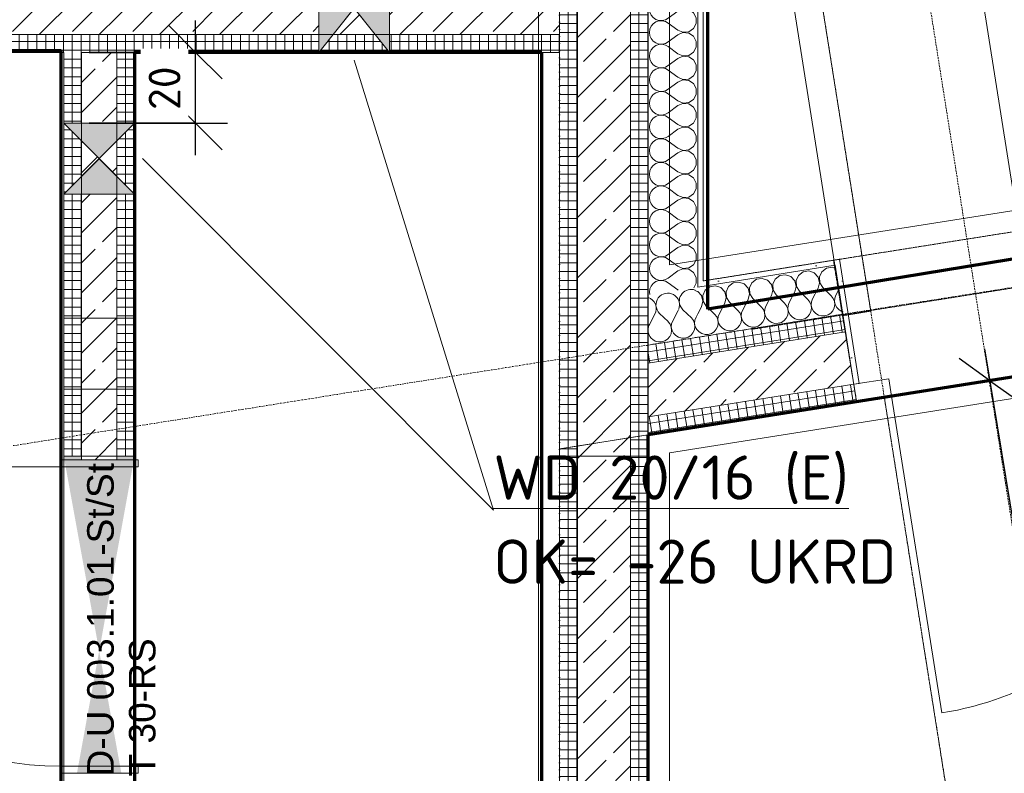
# Model space of a CAD drawing. Header units: millimetres. Extents: x 1523 to 73204, y -91281 to 10268.
# Tile 72 of 120: x 46901 to 49681, y -57291 to -55164. Entities that reach past the tile are written whole.
import ezdxf

# ---------------------------------------------------------------- set-up
doc = ezdxf.new("R2010")
doc.units = ezdxf.units.MM
for name, pattern in [('CAx_nichtHalbton', [20001.0584, 10000, -0.5292, 10000, -0.5292]), ('IMPORT-STRICHPUNKT _7_', [20, 10, -5, 0, -5]), ('IMPORT-VERDECKT _8_', [7.5, 5, -2.5]), ('Verdeckt 2x', [3.572, 2.3813, -1.1907])]:
    doc.linetypes.add(name, pattern=pattern)
for name, color, linetype, lineweight, true_color in [('30 A--Träger _ Dachkonstruktion', 7, 'IMPORT-VERDECKT _8_', 13, 0x656565), ('50 A--Möblierung', 7, 'Continuous', 13, 0x656565), ('90 A--Achsraster _1_50_', 7, 'IMPORT-STRICHPUNKT _7_', 13, 0x656565), ('AD', 1, 'Continuous', 13, 0xff0000), ('Neubau_10 A--Wand innen _tragend_', 7, 'Continuous', 13, 0x656565), ('Neubau_10 VSI--Wärmeschutz _veritkal_', 7, 'Continuous', 13, 0x656565), ('Neubau_20 A--Gründungsbelag', 7, 'Continuous', 13, 0x656565), ('Neubau_30 A--Träger _ Dachkonstruktion', 7, 'IMPORT-VERDECKT _8_', 13, 0x656565), ('Sockelbeschichtung Sprühnebel', 7, 'Continuous', 13, 0x656565), ('Xref_706_5_--_ÜP_-1_000_16_Übersichtsplan UG_IFC 2025_01_13_dwg', 7, 'Continuous', 13, 0x767676), ('XX', 7, 'Continuous', 18, 0x804040)]:
    doc.layers.add(name, color=color, linetype=linetype, lineweight=lineweight, true_color=true_color)
for name, color, linetype, lineweight in [('AD_Detail', 7, 'Continuous', 13), ('Ax-50_BM-Bem', 7, 'Continuous', 9), ('Ax_BM-Bem', 7, 'Continuous', 9), ('GB_HLS-OBJ', 7, 'Continuous', 18), ('M-EQPM-___-IDEN', 7, 'Continuous', 9)]:
    doc.layers.add(name, color=color, linetype=linetype, lineweight=lineweight)
doc.styles.add('Arial', font='arial.ttf', dxfattribs={"height": 75})
doc.styles.add('ISOCPEUR', font='isocpeur.ttf', dxfattribs={"height": 125})
doc.styles.add('ISOCPEUR_3', font='isocpeur.ttf', dxfattribs={"height": 90})
doc.dimstyles.new('KI_1_8_mm_Isocpeur__cm_m__Aufrundung_auf_5_mm_ELT_Gesamtbemaßung', dxfattribs={"dimscale": 304.8, "dimtxt": 89.638306, "dimasz": 0.492126, "dimexe": 0.295276, "dimexo": 0.0625, "dimgap": 0.049213, "dimtad": 1, "dimdec": 1, "dimlfac": 0.1, "dimrnd": 0.5, "dimdsep": 46, "dimtxsty": 'ISOCPEUR_3', "dimblk1": 'OBLIQUE', "dimblk2": 'OBLIQUE', "dimsah": 1, "dimcen": 0.09, "dimdle": 0.295276, "dimadec": 0, "dimazin": 0, "dimtfac": 1, "dimtdec": 4, "dimtix": 1, "dimtmove": 0, "dimatfit": 3, "dimfxl": 0.984252, "dimfxlon": 1, "dimtvp": 1, "dimtfill": 1, "dimtolj": 1, "dimtzin": 0, "dimlwd": 25, "dimlwe": 25, "dimarcsym": 2})
doc.dimstyles.new('KI_1_8_mm_Isocpeur__cm_m__Aufrundung_auf_5_mm_ELT_Gesamtbemaßung_1', dxfattribs={"dimscale": 304.8, "dimtxt": 89.638306, "dimasz": 0.492126, "dimexe": 0.295276, "dimexo": 0.0625, "dimgap": 0.049213, "dimtad": 1, "dimlfac": 0.001, "dimrnd": 0.005, "dimzin": 0, "dimdsep": 46, "dimtxsty": 'ISOCPEUR_3', "dimblk1": 'OBLIQUE', "dimblk2": 'OBLIQUE', "dimsah": 1, "dimcen": 0.09, "dimdle": 0.295276, "dimadec": 0, "dimazin": 0, "dimtfac": 1, "dimtdec": 4, "dimtix": 1, "dimtmove": 0, "dimatfit": 3, "dimfxl": 0.984252, "dimfxlon": 1, "dimtvp": 1, "dimtfill": 1, "dimtolj": 1, "dimtzin": 0, "dimlwd": 25, "dimlwe": 25, "dimarcsym": 2})
pattern_1 = [(86.336, (0, 0), (-86.42598, 5.53439), [0, -50]), (86.336, (-41.615, 27.72), (-86.42598, 5.53439), [0, -50])]
pattern_2 = [(176.336, (0, 0), (1.597632, 24.948899), []), (266.336, (0, 0), (-24.948899, 1.597632), [])]
pattern_3 = [(131.336, (0, 0), (90.10192, 79.25683), []), (131.336, (-45.05, -39.63), (90.10192, 79.25683), [90, -30])]
pattern_4 = [(275.336, (0, 0), (24.8916616, 2.324905), []), (5.336, (0, 0), (-2.324905, 24.8916616), [])]
pattern_5 = [(356.336, (0, 0), (1.597632, 24.948899), []), (86.336, (0, 0), (-24.948899, 1.597632), [])]

# ---------------------------------------------------------------- blocks, each defined once
blk = doc.blocks.new('SuD_WD_RB Allgemein - SuD_WD_RB Allgemein-38426149-SuD_-1UG gesamt Plot  - Blatt 7')
at = {"layer": 'AD', "lineweight": 18}
blk.add_hatch(color=256, dxfattribs=at).paths.add_polyline_path([(-250, -100), (0, -100), (-125, 0)])
at = {"layer": 'AD_Detail', "lineweight": 18, "true_color": 0xff0000}
blk.add_hatch(color=1, dxfattribs=at).paths.add_polyline_path([(-250, 100), (-125, 0), (0, 100), (-31.9, 100)])
at = {"layer": 'AD', "color": 7}
for p, q in [((-250, -100), (0, 100)), ((-250, 100), (0, -100)), ((-250, -100), (-250, 100)), ((-250, 100), (0, 100)), ((0, 100), (0, -100)), ((0, -100), (-250, -100))]:
    blk.add_line(p, q, dxfattribs=at)
at = {"layer": 'AD_Detail'}
for p, q in [((0, 100), (-250, 100)), ((-250, 100), (-125, 0)), ((-125, 0), (0, 100)), ((-125, 0), (-250, -100)), ((0, -100), (-125, 0)), ((-250, -100), (0, -100))]:
    blk.add_line(p, q, dxfattribs=at)
blk = doc.blocks.new('SuD_WD_RB Allgemein - SuD_WD_RB Allgemein-38426152-SuD_-1UG gesamt Plot  - Blatt 7')
at = {"layer": 'AD', "lineweight": 18}
blk.add_hatch(color=256, dxfattribs=at).paths.add_polyline_path([(-100, 0), (-200, -100), (0, -100)])
at = {"layer": 'AD_Detail', "lineweight": 18, "true_color": 0xff0000}
blk.add_hatch(color=1, dxfattribs=at).paths.add_polyline_path([(0, 100), (-200, 100), (-100, 0)])
at = {"layer": 'AD', "color": 7}
for p, q in [((-200, -100), (0, 100)), ((-200, 100), (0, -100)), ((-200, -100), (-200, 100)), ((-200, 100), (0, 100)), ((0, 100), (0, -100)), ((0, -100), (-200, -100))]:
    blk.add_line(p, q, dxfattribs=at)
at = {"layer": 'AD_Detail'}
for p, q in [((0, 100), (-200, 100)), ((-200, 100), (-100, 0)), ((-100, 0), (0, 100)), ((-100, 0), (-200, -100)), ((0, -100), (-100, 0)), ((-200, -100), (0, -100))]:
    blk.add_line(p, q, dxfattribs=at)
blk = doc.blocks.new('Xref_706_5_--_ÜP_-1_000_11_Übersichtsplan UG_IFC 2024_09_30_dwg__X72-41959638-SuD_-1UG gesamt Plot  - Blatt 7')
at = {"layer": 'Neubau_10 A--Wand innen _tragend_', "color": 9, "true_color": 0xcbcbcb}
for p, q in [((47057.2, -83626.8), (47083, -83605.5)), ((47057.9, -83640.1), (47085.4, -83658.8))]:
    blk.add_line(p, q, dxfattribs=at)
for centre, start, end in [((47032.9, -83534.5), 153.7883, 292.548), ((47036, -83601.1), 61.9545, 309.538), ((47104.2, -83631.2), 128.8461, 129.538), ((47039.1, -83667.6), 55.7982, 155.2971), ((47104.2, -83631.2), 235.7982, 253.8617), ((47104.2, -83631.2), 273.4746, 317.4902), ((47107.3, -83697.8), 75.5537, 91.7826)]:
    blk.add_arc(centre, 33.3, start, end, dxfattribs=at)
blk = doc.blocks.new('Xref_706_5_--_ÜP_-1_000_11_Übersichtsplan UG_IFC 2024_09_30_dwg__X73-41959639-SuD_-1UG gesamt Plot  - Blatt 7')
at = {"layer": 'Neubau_10 A--Wand innen _tragend_', "color": 9, "true_color": 0xcbcbcb, "flags": 128}
for points in [[(47046, -83116.2), (47060.6, -83126.1), (47068.9, -83130.1), (47077.9, -83131.8), (47087.1, -83130.9), (47095.6, -83127.6), (47103, -83122), (47108.5, -83114.7), (47109, -83113.2)], [(46986.1, -83118.9), (46981.6, -83128.3), (46982.4, -83144.5), (46990.7, -83158.4), (47004.6, -83166.8), (47020.9, -83167.6), (47035.5, -83160.6), (47061.2, -83139.4), (47069.1, -83134.6), (47077.9, -83132.1), (47087.1, -83132.1), (47095.9, -83134.6), (47103.8, -83139.5), (47110, -83146.3), (47114.1, -83154.5), (47115.7, -83163.5), (47114.9, -83172.7), (47111.6, -83181.3), (47106.1, -83188.6), (47098.7, -83194.2), (47090.2, -83197.5), (47081, -83198.4), (47072, -83196.7), (47063.7, -83192.7), (47036.1, -83173.9), (47020.9, -83168.3), (47004.8, -83170.6), (46991.7, -83180.2), (46984.7, -83194.9), (46985.5, -83211.1), (46993.8, -83225), (47007.7, -83233.4), (47024, -83234.2), (47038.6, -83227.2), (47064.3, -83206)], [(47064.3, -83206), (47072.2, -83201.2), (47081, -83198.7), (47090.2, -83198.7), (47099.1, -83201.2), (47106.9, -83206.1), (47113.1, -83212.9), (47117.2, -83221.1), (47118.8, -83230.1), (47118, -83239.3), (47114.7, -83247.9), (47109.2, -83255.2), (47101.8, -83260.8), (47093.3, -83264.1), (47084.1, -83265), (47075.1, -83263.3), (47066.8, -83259.3), (47039.2, -83240.5), (47024, -83234.9), (47007.9, -83237.2), (46994.8, -83246.8), (46987.8, -83261.5), (46988.6, -83277.7), (46996.9, -83291.6), (47010.8, -83300), (47027.1, -83300.8), (47041.7, -83293.8), (47067.4, -83272.6)], [(47067.4, -83272.6), (47075.3, -83267.8), (47084.1, -83265.3), (47093.3, -83265.3), (47102.2, -83267.8), (47110, -83272.7), (47116.2, -83279.5), (47120.3, -83287.7), (47122, -83296.7), (47121.1, -83305.9), (47117.8, -83314.5), (47112.3, -83321.8), (47104.9, -83327.4), (47096.4, -83330.7), (47087.2, -83331.6), (47078.2, -83329.9), (47069.9, -83325.8), (47042.3, -83307.1), (47027.1, -83301.5), (47011, -83303.8), (46997.9, -83313.4), (46990.9, -83328.1), (46991.7, -83344.3), (47000, -83358.2), (47013.9, -83366.6), (47030.2, -83367.4), (47044.8, -83360.4), (47070.5, -83339.2)], [(47070.5, -83339.2), (47078.4, -83334.3), (47087.2, -83331.8), (47096.4, -83331.9), (47105.3, -83334.4), (47113.1, -83339.2), (47119.3, -83346), (47123.4, -83354.3), (47125.1, -83363.3), (47124.2, -83372.5), (47120.9, -83381.1), (47115.4, -83388.4), (47108, -83394), (47099.5, -83397.3), (47090.3, -83398.2), (47081.3, -83396.5), (47073, -83392.4), (47045.5, -83373.7), (47030.2, -83368.1), (47014.1, -83370.4), (47001, -83380), (46994, -83394.7), (46994.8, -83410.9), (47003.1, -83424.8), (47017.1, -83433.2), (47033.3, -83434), (47047.9, -83427), (47073.6, -83405.8)], [(47073.6, -83405.8), (47081.5, -83400.9), (47090.3, -83398.4), (47099.5, -83398.5), (47108.4, -83401), (47116.2, -83405.8), (47122.4, -83412.6), (47126.5, -83420.9), (47128.2, -83429.9), (47127.3, -83439.1), (47124, -83447.7), (47118.5, -83455), (47111.1, -83460.6), (47102.6, -83463.9), (47093.4, -83464.8), (47084.4, -83463.1), (47076.1, -83459), (47048.6, -83440.3), (47033.3, -83434.7), (47017.2, -83437), (47004.1, -83446.6), (46997.1, -83461.3), (46997.9, -83477.5), (47006.2, -83491.4), (47020.2, -83499.8), (47036.4, -83500.5), (47051, -83493.6), (47076.7, -83472.4)], [(47117.2, -83524.9), (47121.6, -83521.6), (47127.1, -83514.2), (47130.4, -83505.7), (47131.3, -83496.5), (47129.6, -83487.5), (47125.5, -83479.2), (47119.3, -83472.4), (47111.5, -83467.6), (47102.6, -83465.1), (47093.4, -83465), (47084.6, -83467.5), (47076.7, -83472.4)], [(47007.9, -83512.8), (47020.3, -83503.6), (47036.4, -83501.3), (47051.7, -83506.9), (47070.5, -83519.7)]]:
    blk.add_lwpolyline(points, dxfattribs=at)
blk = doc.blocks.new('Xref_706_5_--_ÜP_-1_000_11_Übersichtsplan UG_IFC 2024_09_30_dwg__X75-41959641-SuD_-1UG gesamt Plot  - Blatt 7')
at = {"layer": 'Neubau_10 A--Wand innen _tragend_', "color": 9, "true_color": 0xcbcbcb, "flags": 128}
for points in [[(47007.9, -83512.8), (47007.2, -83513.2), (47003.8, -83520.5)], [(47052.7, -83572.7), (47054.8, -83573.5), (47082.3, -83592.2), (47090.6, -83596.3), (47099.6, -83598), (47108.8, -83597.1), (47117.3, -83593.7), (47124.7, -83588.2), (47130.2, -83580.8), (47133.5, -83572.3), (47134.4, -83563.1), (47132.7, -83554.1), (47128.6, -83545.8), (47122.4, -83539), (47114.6, -83534.2), (47105.7, -83531.6), (47096.5, -83531.6), (47087.7, -83534.1), (47079.8, -83538.9), (47054.1, -83560.2), (47045, -83564.5)], [(47070.5, -83519.7), (47079.2, -83525.6), (47087.5, -83529.7), (47096.5, -83531.4), (47105.7, -83530.5), (47114.2, -83527.1), (47117.2, -83524.9)], [(47128.6, -83653.7), (47133.3, -83647.4), (47136.6, -83638.9), (47137.5, -83629.7), (47135.8, -83620.7), (47131.7, -83612.4), (47125.5, -83605.6), (47117.7, -83600.8), (47108.8, -83598.2), (47099.6, -83598.2), (47090.8, -83600.7), (47083.3, -83605.3)]]:
    blk.add_lwpolyline(points, dxfattribs=at)
blk = doc.blocks.new('Xref_706_5_--_ÜP_-1_000_11_Übersichtsplan UG_IFC 2024_09_30_dwg_Tür Ol 2-Fl 27_3-41959642-SuD_-1UG gesamt Plot  - Blatt 7')
at = {"layer": 'Neubau_10 A--Wand innen _tragend_', "color": 9, "true_color": 0xcbcbcb}
for p, q in [((-905, 0), (-905, 905)), ((905, 0), (905, 905))]:
    blk.add_line(p, q, dxfattribs=at)
at = {"layer": 'Neubau_10 A--Wand innen _tragend_', "color": 9, "true_color": 0xcbcbcb, "flags": 128}
for points in [[(-1005, -50), (-905, -50), (-905, 0), (-1005, 0), (-1005, -50), (-1005, 0)], [(1005, -50), (905, -50), (905, 0), (1005, 0), (1005, -50), (1005, 0)]]:
    blk.add_lwpolyline(points, close=True, dxfattribs=at)
for points in [[(-1005, -405), (-990, -405), (-990, -50)], [(1005, -405), (990, -405), (990, -50)]]:
    blk.add_lwpolyline(points, dxfattribs=at)
at = {"layer": 'Neubau_10 A--Wand innen _tragend_', "color": 9, "true_color": 0xcbcbcb}
for centre, start, end in [((-905, 0), 360, 90), ((905, 0), 90, 180)]:
    blk.add_arc(centre, 905, start, end, dxfattribs=at)
blk = doc.blocks.new('Xref_706_5_--_ÜP_-1_000_11_Übersichtsplan UG_IFC 2024_09_30_dwg__X302-41959872-SuD_-1UG gesamt Plot  - Blatt 7')
at = {"layer": 'Neubau_10 A--Wand innen _tragend_', "color": 9, "true_color": 0xcbcbcb, "flags": 128}
for points in [[(46086.2, -83429.6), (46091.6, -83423.2), (46106.7, -83417.1), (46122.8, -83418.9), (46136.2, -83428.1), (46143.6, -83442.5), (46143.4, -83458.8), (46135.5, -83473), (46112.6, -83497.3), (46107.3, -83504.8), (46104.3, -83513.4), (46103.7, -83522.6), (46105.7, -83531.6), (46110, -83539.7), (46116.4, -83546.3), (46124.3, -83550.9), (46133.3, -83553.2), (46142.5, -83553), (46151.2, -83550.2), (46158.9, -83545.1), (46164.9, -83538.2), (46168.8, -83529.8), (46170.3, -83520.8), (46169.2, -83511.6), (46165.6, -83503.1), (46148.7, -83474.4), (46144.1, -83458.9), (46147.4, -83443), (46157.8, -83430.5), (46172.9, -83424.5), (46189.1, -83426.3), (46202.4, -83435.5), (46209.9, -83449.9), (46209.6, -83466.1), (46201.7, -83480.3), (46178.9, -83504.6), (46173.6, -83512.1), (46170.5, -83520.8), (46170, -83530), (46171.9, -83539), (46176.3, -83547.1), (46182.7, -83553.7), (46190.6, -83558.3), (46199.5, -83560.6), (46208.7, -83560.3), (46217.5, -83557.5), (46225.2, -83552.5), (46231.2, -83545.5), (46235.1, -83537.2), (46236.5, -83528.1), (46235.4, -83519), (46231.9, -83510.5), (46215, -83481.8), (46210.4, -83466.2), (46213.7, -83450.3), (46224.1, -83437.9), (46239.2, -83431.8), (46255.3, -83433.6), (46268.7, -83442.8), (46276.1, -83457.2), (46275.9, -83473.5), (46268, -83487.7), (46245.2, -83512), (46239.8, -83519.5), (46236.8, -83528.1), (46236.2, -83537.3), (46238.2, -83546.3), (46242.5, -83554.4), (46248.9, -83561), (46256.9, -83565.6), (46265.8, -83567.9), (46275, -83567.7), (46283.7, -83564.9), (46291.4, -83559.8), (46297.4, -83552.9), (46301.3, -83544.5), (46302.8, -83535.5), (46301.7, -83526.3), (46298.2, -83517.8), (46281.2, -83489.1), (46276.6, -83473.6), (46279.9, -83457.7), (46290.4, -83445.2), (46305.4, -83439.2), (46321.6, -83441), (46335, -83450.2), (46342.4, -83464.6), (46342.1, -83480.8), (46334.2, -83495), (46311.4, -83519.3), (46306.1, -83526.8), (46303, -83535.5), (46302.5, -83544.7), (46304.4, -83553.7), (46308.8, -83561.8), (46315.2, -83568.4), (46323.1, -83573), (46332, -83575.3), (46341.2, -83575), (46350, -83572.2), (46357.7, -83567.2), (46363.7, -83560.2), (46367.6, -83551.9), (46369, -83542.8), (46368, -83533.7), (46364.4, -83525.2), (46347.5, -83496.5), (46342.9, -83480.9), (46346.2, -83465), (46356.6, -83452.6), (46371.7, -83446.5), (46387.8, -83448.3), (46401.2, -83457.5), (46408.7, -83471.9), (46408.4, -83488.2), (46400.5, -83502.4), (46377.7, -83526.7), (46372.4, -83534.2), (46369.3, -83542.9), (46368.7, -83552), (46370.7, -83561), (46375, -83569.1), (46381.4, -83575.7), (46389.4, -83580.4), (46398.3, -83582.6), (46407.5, -83582.4), (46416.3, -83579.6), (46424, -83574.6), (46430, -83567.6), (46433.8, -83559.3), (46435.3, -83550.2), (46434.2, -83541), (46430.7, -83532.6), (46413.7, -83503.8), (46409.2, -83488.3), (46412.5, -83472.4), (46422.9, -83459.9), (46438, -83453.9), (46454.1, -83455.7), (46467.5, -83464.9), (46474.9, -83479.3), (46474.7, -83495.5), (46466.8, -83509.7), (46443.9, -83534), (46438.6, -83541.5), (46435.6, -83550.2), (46435, -83559.4), (46437, -83568.4), (46441.3, -83576.5), (46447.7, -83583.1), (46455.6, -83587.7), (46464.6, -83590), (46473.8, -83589.7), (46482.5, -83587), (46490.2, -83581.9), (46496.2, -83574.9), (46500.1, -83566.6), (46501.6, -83557.5), (46500.5, -83548.4), (46496.9, -83539.9)], [(46073.3, -83545.7), (46076.2, -83545.6), (46085, -83542.8), (46092.7, -83537.8), (46098.7, -83530.8), (46102.5, -83522.5), (46104, -83513.4), (46102.9, -83504.3), (46099.4, -83495.8), (46082.4, -83467.1), (46082.1, -83466)], [(46496.9, -83539.9), (46480, -83511.2), (46475.4, -83495.6), (46478.7, -83479.7), (46489.1, -83467.3), (46504.2, -83461.2), (46520.4, -83463), (46533.7, -83472.2), (46541.2, -83486.7), (46540.9, -83502.9), (46533, -83517.1), (46510.2, -83541.4), (46504.9, -83548.9), (46501.8, -83557.6), (46501.3, -83566.7), (46503.2, -83575.7), (46507.6, -83583.8), (46514, -83590.4), (46521.9, -83595.1), (46530.8, -83597.3), (46540, -83597.1), (46548.8, -83594.3), (46556.5, -83589.3), (46562.5, -83582.3), (46566.4, -83574), (46567.8, -83564.9), (46566.7, -83555.7), (46563.2, -83547.3), (46546.3, -83518.5), (46541.7, -83503), (46545, -83487.1), (46555.4, -83474.6), (46570.5, -83468.6), (46586.6, -83470.4), (46600, -83479.6), (46607.4, -83494), (46607.2, -83510.2), (46599.3, -83524.4), (46576.5, -83548.7), (46571.1, -83556.2), (46568.1, -83564.9), (46567.5, -83574.1), (46569.5, -83583.1), (46573.8, -83591.2), (46580.2, -83597.8), (46588.2, -83602.4), (46597.1, -83604.7), (46606.3, -83604.4), (46615, -83601.7), (46622.7, -83596.6), (46628.7, -83589.6), (46632.6, -83581.3), (46634.1, -83572.2), (46633, -83563.1), (46629.5, -83554.6), (46612.5, -83525.9), (46607.9, -83510.3), (46611.2, -83494.4), (46621.7, -83482), (46636.7, -83475.9), (46652.9, -83477.7), (46666.3, -83486.9), (46673.7, -83501.4), (46673.4, -83517.6), (46665.5, -83531.8), (46642.7, -83556.1), (46637.4, -83563.6), (46634.3, -83572.3), (46633.8, -83581.4), (46635.7, -83590.4), (46640.1, -83598.5), (46646.5, -83605.1), (46654.4, -83609.8), (46663.3, -83612), (46672.5, -83611.8), (46681.3, -83609), (46689, -83604), (46695, -83597), (46698.9, -83588.7), (46700.3, -83579.6), (46699.3, -83570.5), (46695.7, -83562)], [(46695.7, -83562), (46678.8, -83533.3), (46674.2, -83517.7), (46677.5, -83501.8), (46687.9, -83489.3), (46703, -83483.3), (46719.1, -83485.1), (46732.5, -83494.3), (46740, -83508.7), (46739.7, -83524.9), (46731.8, -83539.1), (46709, -83563.4), (46703.7, -83570.9), (46700.6, -83579.6), (46700, -83588.8), (46702, -83597.8), (46706.3, -83605.9), (46712.7, -83612.5), (46720.7, -83617.1), (46729.6, -83619.4), (46738.8, -83619.1), (46747.6, -83616.4), (46755.3, -83611.3), (46761.3, -83604.4), (46765.1, -83596), (46766.6, -83586.9), (46765.5, -83577.8), (46762, -83569.3), (46745, -83540.6), (46740.5, -83525), (46743.8, -83509.1), (46754.2, -83496.7), (46769.3, -83490.6), (46785.4, -83492.4), (46798.8, -83501.6), (46806.2, -83516.1), (46806, -83532.3), (46798.1, -83546.5), (46775.2, -83570.8), (46769.9, -83578.3), (46766.9, -83587), (46766.3, -83596.1), (46768.3, -83605.1), (46772.6, -83613.2), (46779, -83619.9), (46786.9, -83624.5), (46795.9, -83626.7), (46805.1, -83626.5), (46813.8, -83623.7), (46821.5, -83618.7), (46827.5, -83611.7), (46831.4, -83603.4), (46832.9, -83594.3), (46831.8, -83585.2), (46828.2, -83576.7)], [(46828.2, -83576.7), (46811.3, -83548), (46806.7, -83532.4), (46810, -83516.5), (46820.4, -83504), (46835.5, -83498), (46851.7, -83499.8), (46865, -83509), (46872.5, -83523.4), (46872.2, -83539.7), (46864.3, -83553.8), (46841.5, -83578.1), (46836.2, -83585.6), (46833.1, -83594.3), (46832.6, -83603.5), (46834.5, -83612.5), (46838.9, -83620.6), (46845.3, -83627.2), (46853.2, -83631.8), (46862.1, -83634.1), (46871.3, -83633.8), (46880.1, -83631.1), (46887.8, -83626), (46893.8, -83619.1), (46897.7, -83610.7), (46899.1, -83601.6), (46898, -83592.5), (46894.5, -83584), (46877.6, -83555.3), (46873, -83539.7), (46876.3, -83523.8), (46886.7, -83511.4), (46901.8, -83505.3), (46917.9, -83507.1), (46931.3, -83516.3), (46938.7, -83530.8), (46938.5, -83547), (46930.6, -83561.2), (46907.8, -83585.5), (46902.4, -83593), (46899.4, -83601.7), (46898.8, -83610.8), (46900.8, -83619.8), (46905.1, -83627.9), (46911.5, -83634.6), (46919.5, -83639.2), (46928.4, -83641.4), (46937.6, -83641.2), (46946.3, -83638.4), (46954, -83633.4), (46960, -83626.4), (46963.9, -83618.1), (46965.4, -83609), (46964.3, -83599.9), (46960.8, -83591.4)], [(46995.7, -83522.4), (46984.2, -83514.5), (46968, -83512.7), (46953, -83518.7), (46942.5, -83531.2), (46939.2, -83547.1), (46943.8, -83562.7), (46960.8, -83591.4)], [(46997.7, -83566.9), (46996.8, -83568.5), (46974, -83592.8), (46968.7, -83600.3), (46965.6, -83609), (46965.1, -83618.2), (46967, -83627.2), (46971.4, -83635.3), (46977.8, -83641.9), (46985.7, -83646.5), (46994.6, -83648.8), (47001.5, -83648.6)]]:
    blk.add_lwpolyline(points, dxfattribs=at)
blk = doc.blocks.new('Xref_706_5_--_ÜP_-1_000_11_Übersichtsplan UG_IFC 2024_09_30_dwg_Tür Ol 1-Fl 27_13-41959922-SuD_-1UG gesamt Plot  - Blatt 7')
at = {"layer": 'Neubau_10 A--Wand innen _tragend_', "color": 9, "true_color": 0xcbcbcb}
blk.add_line((422.5, 10), (422.5, 855), dxfattribs=at)
at = {"layer": 'Neubau_10 A--Wand innen _tragend_', "color": 9, "true_color": 0xcbcbcb, "flags": 128}
for points in [[(-442.5, -210), (-422.5, -210), (-422.5, 10), (-442.5, 10)], [(-442.5, -200), (-442.5, -150), (-442.5, -50), (-442.5, 0), (-442.5, -50), (-442.5, -150)], [(442.5, -210), (422.5, -210), (422.5, 10), (442.5, 10)], [(442.5, -200), (442.5, -150), (442.5, -50), (442.5, 0), (442.5, -50), (442.5, -150)]]:
    blk.add_lwpolyline(points, close=True, dxfattribs=at)
at = {"layer": 'Neubau_10 A--Wand innen _tragend_', "color": 9, "true_color": 0xcbcbcb}
blk.add_arc((422.5, 10), 845, 90, 180, dxfattribs=at)
blk = doc.blocks.new('Xref_706_5_--_ÜP_-1_000_11_Übersichtsplan UG_IFC 2024_09_30_dwg_Standard-Rastermarker_2-41960555-SuD_-1UG gesamt Plot  - Blatt 7')
at = {"layer": '90 A--Achsraster _1_50_', "color": 9, "true_color": 0xcbcbcb}
blk.add_line((0, 0), (40099.1, 0), dxfattribs=at)
blk = doc.blocks.new('Xref_706_5_--_ÜP_-1_000_11_Übersichtsplan UG_IFC 2024_09_30_dwg_Standard-Rastermarker_30-41960584-SuD_-1UG gesamt Plot  - Blatt 7')
at = {"layer": '90 A--Achsraster _1_50_', "color": 9, "true_color": 0xcbcbcb}
blk.add_line((0, 0), (53500.2, 0), dxfattribs=at)
blk = doc.blocks.new('Xref_706_5_--_ÜP_-1_000_16_Übersichtsplan UG_IFC 2025_01_13_dwg-35469238-SuD_-1UG gesamt Plot  - Blatt 7')
at = {"layer": 'Neubau_10 A--Wand innen _tragend_', "true_color": 0xcbcbcb}
h = blk.add_hatch(dxfattribs=at)
h.set_pattern_fill('FP_9', color=9, style=0, pattern_type=2)
h.set_pattern_definition(pattern_1)
h.paths.add_polyline_path([(51133.8, -80810.8), (51132.4, -80795.9), (50778.9, -80828.9), (50780.3, -80843.8), (51073.4, -80816.5)])
h = blk.add_hatch(dxfattribs=at)
h.set_pattern_fill('FP_15', color=9, style=0, pattern_type=2)
h.set_pattern_definition(pattern_4)
h.paths.add_polyline_path([(51239, -81399.5), (51183.5, -80806.2), (51133.8, -80810.8), (51188.4, -81396.3), (51196.3, -81396.8)])
h = blk.add_hatch(dxfattribs=at)
h.set_pattern_fill('FP_15', color=9, style=0, pattern_type=2)
h.set_pattern_definition(pattern_4)
h.paths.add_polyline_path([(51036.9, -81386.6), (50984.4, -80824.8), (50934.6, -80829.4), (50986.4, -81383.3)])
h = blk.add_hatch(dxfattribs=at)
h.set_pattern_fill('FP_4', color=9, style=0, pattern_type=2)
h.set_pattern_definition(pattern_3)
h.paths.add_polyline_path([(51188.4, -81396.3), (51133.8, -80810.8), (50984.4, -80824.8), (51036.9, -81386.6), (51096.7, -81390.4)])
h = blk.add_hatch(dxfattribs=at)
h.set_pattern_fill('FP_9', color=9, style=0, pattern_type=2)
h.set_pattern_definition(pattern_1)
h.paths.add_polyline_path([(50830.3, -81218), (50795.2, -80842.4), (50780.3, -80843.8), (50815.2, -81217), (50817.5, -81217.2)])
h = blk.add_hatch(dxfattribs=at)
h.set_pattern_fill('FP_10', color=9, style=0, pattern_type=2)
h.set_pattern_definition(pattern_2)
h.paths.add_polyline_path([(51041.6, -81437), (50986.4, -81383.3), (49912.2, -81314.5), (49909, -81364.4), (51033.7, -81436.5)])
h = blk.add_hatch(dxfattribs=at)
h.set_pattern_fill('FP_4', color=9, style=0, pattern_type=2)
h.set_pattern_definition(pattern_3)
h.paths.add_polyline_path([(51207.3, -81597.9), (51041.6, -81437), (49909, -81364.4), (49899.4, -81514.1), (51183.6, -81596.4)])
h = blk.add_hatch(dxfattribs=at)
h.set_pattern_fill('FP_10', color=9, style=0, pattern_type=2)
h.set_pattern_definition(pattern_2)
h.paths.add_polyline_path([(51041.6, -81437), (51036.9, -81386.6), (50986.4, -81383.3), (51034.1, -81429.7)])
h = blk.add_hatch(dxfattribs=at)
h.set_pattern_fill('FP_10', color=9, style=0, pattern_type=2)
h.set_pattern_definition(pattern_2)
h.paths.add_polyline_path([(51193.2, -81446.7), (51188.4, -81396.3), (51036.9, -81386.6), (51041.6, -81437), (51185.3, -81446.2)])
h = blk.add_hatch(dxfattribs=at)
h.set_pattern_fill('FP_10', color=9, style=0, pattern_type=2)
h.set_pattern_definition(pattern_2)
h.paths.add_polyline_path([(51243.7, -81449.9), (51239, -81399.5), (51188.4, -81396.3), (51193.2, -81446.7), (51235.8, -81449.4)])
h = blk.add_hatch(dxfattribs=at)
h.set_pattern_fill('FP_10', color=9, style=0, pattern_type=2)
h.set_pattern_definition(pattern_2)
h.paths.add_polyline_path([(59020.7, -81897.8), (58970.8, -81894.6), (58977.6, -81945.1), (59007.5, -81947)])
h.paths.add_polyline_path([(61358.8, -82047.5), (59020.7, -81897.8), (59017.5, -81947.7), (61355.6, -82097.4)])
h.paths.add_polyline_path([(58967.6, -81944.5), (58970.8, -81894.6), (51239, -81399.5), (51243.7, -81449.9), (58850.8, -81937)])
h = blk.add_hatch(dxfattribs=at)
h.set_pattern_fill('FP_4', color=9, style=0, pattern_type=2)
h.set_pattern_definition(pattern_3)
h.paths.add_polyline_path([(51207.3, -81597.9), (51193.2, -81446.7), (51041.6, -81437), (51184.9, -81576.1)])
h = blk.add_hatch(dxfattribs=at)
h.set_pattern_fill('FP_4', color=9, style=0, pattern_type=2)
h.set_pattern_definition(pattern_3)
h.paths.add_polyline_path([(51257.8, -81601.1), (51243.7, -81449.9), (51193.2, -81446.7), (51207.3, -81597.9), (51234.1, -81599.6)])
h = blk.add_hatch(dxfattribs=at)
h.set_pattern_fill('FP_4', color=9, style=0, pattern_type=2)
h.set_pattern_definition(pattern_3)
h.paths.add_polyline_path([(61355.6, -82097.4), (59017.5, -81947.7), (59007.9, -82097.4), (61346, -82247.1), (61347.4, -82225.5)])
h.paths.add_polyline_path([(58987.8, -82020.9), (59007.5, -81947), (58977.6, -81945.1)])
h.paths.add_polyline_path([(58997.9, -82096.7), (58987.8, -82020.9), (58968, -82094.8), (58983, -82095.8)])
h.paths.add_polyline_path([(58967.6, -81944.5), (51243.7, -81449.9), (51257.8, -81601.1), (58958, -82094.2)])
h = blk.add_hatch(dxfattribs=at)
h.set_pattern_fill('FP_10', color=9, style=0, pattern_type=2)
h.set_pattern_definition(pattern_2)
h.paths.add_polyline_path([(51262.5, -81651.5), (51207.3, -81597.9), (49899.4, -81514.1), (49896.2, -81564), (51254.6, -81651)])
h = blk.add_hatch(dxfattribs=at)
h.set_pattern_fill('FP_4', color=9, style=0, pattern_type=2)
h.set_pattern_definition(pattern_3)
h.paths.add_polyline_path([(49874.1, -85040.3), (50052.4, -82255.4), (49902.7, -82245.8), (49326.3, -91247.4), (49476, -91257), (49863.4, -85206.6)])
h.paths.add_polyline_path([(49983.9, -82150.8), (49912.9, -82086.2), (49905.2, -82205.9), (49952.9, -82172.6)])
h.paths.add_polyline_path([(50058.8, -82155.6), (50062.6, -82095.7), (49983.9, -82150.8), (50054.9, -82215.5)])
h.paths.add_polyline_path([(50065.2, -82055.8), (50095.8, -81576.8), (49946.1, -81567.2), (49915.5, -82046.2)])
h = blk.add_hatch(dxfattribs=at)
h.set_pattern_fill('FP_11', color=9, style=0, pattern_type=2)
h.set_pattern_definition([(266.336, (0, 0), (-24.948899, 1.597632), []), (356.336, (0, 0), (1.597632, 24.948899), [])])
h.paths.add_polyline_path([(50115.1, -82059), (50145.7, -81580), (50095.8, -81576.8), (50065.2, -82055.8), (50115.1, -82059)])
h.paths.add_polyline_path([(50102.3, -82258.6), (50115.1, -82059), (50062.6, -82095.7), (50054.9, -82215.5), (50102.3, -82258.6)])
h.paths.add_polyline_path([(49880.8, -85717.1), (50102.3, -82258.6), (50052.4, -82255.4), (49476, -91257), (49525.9, -91260.2), (49837.7, -86390.7)])
h = blk.add_hatch(dxfattribs=at)
h.set_pattern_fill('FP_10', color=9, style=0, pattern_type=2)
h.set_pattern_definition(pattern_2)
h.paths.add_polyline_path([(51262.5, -81651.5), (51257.8, -81601.1), (51207.3, -81597.9), (51255, -81644.3)])
h = blk.add_hatch(dxfattribs=at)
h.set_pattern_fill('FP_10', color=9, style=0, pattern_type=2)
h.set_pattern_definition(pattern_2)
h.paths.add_polyline_path([(59004.7, -82147.3), (58997.9, -82096.7), (58968, -82094.8), (58954.8, -82144.1), (58979.8, -82145.7)])
h.paths.add_polyline_path([(61346, -82247.1), (59007.9, -82097.4), (59004.7, -82147.3), (61342.8, -82297)])
h.paths.add_polyline_path([(58954.8, -82144.1), (58958, -82094.2), (51257.8, -81601.1), (51262.5, -81651.5), (58838, -82136.6)])
h = blk.add_hatch(dxfattribs=at)
h.set_pattern_fill('FP_7', color=9, style=0, pattern_type=2)
h.set_pattern_definition(pattern_5)
h.paths.add_polyline_path([(51216.7, -82851), (51206.6, -82850.4), (51216.6, -82852.9)])
h.paths.add_polyline_path([(50468.2, -82803.1), (50268.6, -82790.3), (50315.3, -82843.4), (50415.1, -82849.8)])
h.paths.add_polyline_path([(51203.4, -82900.3), (51206.6, -82850.4), (50468.2, -82803.1), (50465, -82853), (51174.7, -82898.5)])
h.paths.add_polyline_path([(50268.6, -82790.3), (50069, -82777.6), (50065.9, -82827.5), (50265.4, -82840.2)])
h = blk.add_hatch(dxfattribs=at)
h.set_pattern_fill('FP_4', color=9, style=0, pattern_type=2)
h.set_pattern_definition(pattern_3)
h.paths.add_polyline_path([(51213.5, -82900.9), (50465, -82853), (50458.7, -82952.8), (51207.1, -83000.7)])
h.paths.add_polyline_path([(50362, -82896.5), (50309, -82943.2), (50408.7, -82949.6), (50362, -82896.5)])
h.paths.add_polyline_path([(50415.1, -82849.8), (50315.3, -82843.4), (50362.1, -82896.5)])
h.paths.add_polyline_path([(50265.4, -82840.2), (50065.9, -82827.5), (50059.5, -82927.2), (50259.1, -82940)])
at = {"layer": 'Neubau_10 A--Wand innen _tragend_', "true_color": 0xededed}
for points in [[(51749.1, -82985.3), (51206.6, -82850.4), (51203.4, -82900.3), (51213.5, -82900.9), (51207.1, -83000.7), (51197, -83000.1), (51193.8, -83050), (51471.5, -83017.7)], [(52096.7, -82957.5), (52097.5, -82944.8), (51749.1, -82985.3), (52089.5, -83070), (52090.3, -83057.3)]]:
    blk.add_hatch(color=7, dxfattribs=at).paths.add_polyline_path(points)
at = {"layer": 'Neubau_10 A--Wand innen _tragend_', "true_color": 0xcbcbcb}
h = blk.add_hatch(dxfattribs=at)
h.set_pattern_fill('FP_7', color=9, style=0, pattern_type=2)
h.set_pattern_definition(pattern_5)
h.paths.add_polyline_path([(51203.9, -83050.6), (51204, -83048.8), (51193.8, -83050)])
h.paths.add_polyline_path([(50455.5, -83002.7), (50408.7, -82949.6), (50309, -82943.2), (50255.9, -82989.9), (50355.7, -82996.3)])
h.paths.add_polyline_path([(51193.8, -83050), (51197, -83000.1), (50458.6, -82952.8), (50455.5, -83002.7), (51165.1, -83048.1)])
h.paths.add_polyline_path([(50255.9, -82989.9), (50259.1, -82940), (50059.5, -82927.2), (50056.3, -82977.1)])
at = {"layer": '30 A--Träger _ Dachkonstruktion', "color": 9, "true_color": 0xcbcbcb, "flags": 128}
blk.add_lwpolyline([(45435.4, -86285.3), (45770.7, -81049.4), (61358.8, -82047.5), (61342.8, -82297), (46004.2, -81314.8), (45045.7, -96284.2), (57550.1, -97084.8)], dxfattribs=at)
at = {"layer": '50 A--Möblierung', "color": 9, "true_color": 0xcbcbcb, "flags": 128}
blk.add_lwpolyline([(50643.7, -80325.1), (50397.3, -77686.6), (44921.1, -78198.1), (45167.6, -80836.6)], close=True, dxfattribs=at)
at = {"layer": 'Neubau_10 A--Wand innen _tragend_', "color": 9, "true_color": 0xcbcbcb}
for p, q in [((50934.6, -80829.4), (50986.4, -81383.3)), ((50984.4, -80824.8), (51036.9, -81386.6)), ((50095.8, -81576.8), (49313.1, -93801.8)), ((51206.6, -82850.4), (51017.6, -82838.3))]:
    blk.add_line(p, q, dxfattribs=at)
at = {"layer": 'Neubau_10 A--Wand innen _tragend_', "color": 9, "true_color": 0xcbcbcb, "flags": 128}
for points in [[(51239, -81399.5), (51183.5, -80806.2), (50795.2, -80842.4), (50831.7, -81233.1), (49921.2, -81174.8)], [(51188.4, -81396.3), (51133.8, -80810.8), (51132.4, -80795.9), (50778.9, -80828.9), (50780.3, -80843.8), (50815.2, -81217), (49922.1, -81159.9)], [(61355.6, -82097.4), (45817.4, -81102.4), (45405.9, -87529.3)], [(61346, -82247.1), (45957.5, -81261.7), (45555.6, -87538.9)], [(51299.3, -81403.4), (51296.1, -81453.3), (51286.5, -81602.9), (51283.3, -81652.8), (52381.1, -81723.1), (51262.5, -81651.5), (51239, -81399.5), (51299.3, -81403.4), (52397.1, -81473.7), (52393.9, -81523.6), (52384.3, -81673.2), (52381.1, -81723.1), (52530.8, -81732.7)], [(49698.1, -82232.7), (49713.1, -82233.7), (49852.8, -82242.6), (49902.7, -82245.8), (50052.4, -82255.4), (50102.3, -82258.6), (50115.1, -82059), (50145.7, -81580), (49896.2, -81564), (49276.4, -91244.2), (49196.5, -92491.7)], [(50115.1, -82059), (50065.2, -82055.8), (49915.5, -82046.2), (49865.6, -82043), (49725.9, -82034.1), (49710.9, -82033.1)], [(50455.5, -83002.7), (50458.7, -82952.8), (50465, -82853), (50468.2, -82803.1), (50268.6, -82790.3), (50069, -82777.6), (50102.3, -82258.6)], [(50268.6, -82790.3), (50265.4, -82840.2), (50259.1, -82940), (50255.9, -82989.9), (50455.5, -83002.7), (50805.2, -83025.1)], [(51004.8, -83037.9), (51008, -82988), (51014.4, -82888.2), (51017.6, -82838.3), (50818, -82825.5), (50468.2, -82803.1)], [(51207.1, -83000.7), (50059.5, -82927.2), (50065.9, -82827.5), (51213.5, -82900.9)], [(50818, -82825.5), (50814.8, -82875.4), (50808.4, -82975.2), (50805.2, -83025.1), (51004.8, -83037.9), (51193.8, -83050)], [(51216.7, -82851), (51206.6, -82850.4), (51203.4, -82900.3), (51197, -83000.1), (51193.8, -83050), (51203.9, -83050.6), (51216.7, -82851)], [(49581.1, -84059.4), (49596.1, -84060.4), (49735.8, -84069.3), (49785.7, -84072.5), (49935.4, -84082.1), (49985.3, -84085.3), (50042.8, -83187.1), (50056.3, -82977.1), (50255.9, -82989.9)]]:
    blk.add_lwpolyline(points, dxfattribs=at)
blk.add_lwpolyline([(49899.4, -81514.1), (49896.2, -81564), (51262.5, -81651.5), (51257.8, -81601.1), (51243.7, -81449.9), (51239, -81399.5), (49912.2, -81314.5), (49909, -81364.4)], close=True, dxfattribs=at)
at = {"layer": 'Neubau_10 VSI--Wärmeschutz _veritkal_', "color": 9, "true_color": 0xcbcbcb, "flags": 128}
blk.add_lwpolyline([(49518.1, -80962.5), (50938.6, -80829.9), (50931.1, -80750.2), (49510.7, -80882.9)], dxfattribs=at)
at = {"layer": 'Neubau_20 A--Gründungsbelag', "color": 9, "true_color": 0xcbcbcb, "flags": 128}
for points in [[(40866.5, -101159.7), (44464.2, -101453.2), (45770.7, -81049.4), (50986.4, -81383.3), (50934.6, -80829.4), (51183.5, -80806.2), (50996.6, -78804.9), (50747.7, -78828.1), (49235.8, -62641.7), (49484.7, -62618.5), (49297.8, -60617.2), (49048.9, -60640.4), (48955.9, -59644.8), (49204.8, -59621.5), (49172, -59270.7)], [(50941.9, -78219), (51239, -81399.5), (56109.5, -81711.4), (56311.1, -78562.8)], [(76508.6, -83318.2), (61339.7, -82346.9), (61342.9, -82297), (50145.7, -81580), (50069, -82777.6), (56386.1, -83182), (55903.7, -90716.6), (58702.9, -90895.9), (58687, -91145.3), (57933.5, -91097.1), (57909.2, -91476.3), (57759.5, -91466.7), (57680.3, -92704.2), (57830, -92713.8), (57702.5, -94704.7), (57453, -94688.7), (57540.2, -93326.5), (55743.9, -93211.5), (55664, -94459), (45205.5, -93789.3), (45189.8, -94033.8), (44940.3, -94017.8), (44811.9, -96023.7)]]:
    blk.add_lwpolyline(points, dxfattribs=at)
blk.add_lwpolyline([(55430.5, -94193.5), (56123.8, -83365.7), (50056.3, -82977.1), (49362.9, -93805)], close=True, dxfattribs=at)
at = {"layer": 'Neubau_30 A--Träger _ Dachkonstruktion', "color": 9, "true_color": 0xcbcbcb}
blk.add_line((42140.1, -81270), (61880.4, -79426.2), dxfattribs=at)
at = {"layer": 'Neubau_30 A--Träger _ Dachkonstruktion', "color": 9, "true_color": 0xcbcbcb, "flags": 128}
blk.add_lwpolyline([(54122.2, -79849.5), (53360.7, -79920.7), (53311, -79925.3), (53366.8, -80522.7), (49510.7, -80882.9), (49518.1, -80962.5), (48323.3, -81074.1), (48315.9, -80994.5), (48260.1, -80397.1), (49454.9, -80285.5), (53311, -79925.3)], dxfattribs=at)
at = {"layer": 'Sockelbeschichtung Sprühnebel', "color": 9, "true_color": 0xcbcbcb, "flags": 128}
for points in [[(48858.9, -59250.7), (49704.3, -68302.4), (49558.7, -68315.5), (50764.2, -81309), (45714.7, -80985.6), (44313.5, -101380.7), (44793.2, -101480), (46060.3, -81378.5), (50740.5, -81678.2), (51335.7, -81716.3), (61398.8, -82360.7), (61422.5, -81991.4), (51293.6, -81342.9)], [(51293.6, -81342.9), (50078.5, -68327.4), (49305.9, -60062.4), (62631.7, -60915.6), (62655.4, -60546.4), (49271.1, -59689.4), (49232.4, -59274.6)]]:
    blk.add_lwpolyline(points, dxfattribs=at)
for name, p, rotation in [('Xref_706_5_--_ÜP_-1_000_11_Übersichtsplan UG_IFC 2024_09_30_dwg_Standard-Rastermarker_30-41960584-SuD_-1UG gesamt Plot  - Blatt 7', (53895, -112522.9), 95.33628353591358), ('Xref_706_5_--_ÜP_-1_000_11_Übersichtsplan UG_IFC 2024_09_30_dwg_Tür Ol 2-Fl 27_3-41959642-SuD_-1UG gesamt Plot  - Blatt 7', (51090.1, -79805.5), 275.3362835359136), ('Xref_706_5_--_ÜP_-1_000_11_Übersichtsplan UG_IFC 2024_09_30_dwg_Standard-Rastermarker_2-41960555-SuD_-1UG gesamt Plot  - Blatt 7', (82170.2, -83630.6), 176.3362835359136), ('Xref_706_5_--_ÜP_-1_000_11_Übersichtsplan UG_IFC 2024_09_30_dwg__X73-41959639-SuD_-1UG gesamt Plot  - Blatt 7', (0, 0), 2.668141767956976), ('Xref_706_5_--_ÜP_-1_000_11_Übersichtsplan UG_IFC 2024_09_30_dwg__X302-41959872-SuD_-1UG gesamt Plot  - Blatt 7', (0, 0), 2.668141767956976), ('Xref_706_5_--_ÜP_-1_000_11_Übersichtsplan UG_IFC 2024_09_30_dwg__X72-41959638-SuD_-1UG gesamt Plot  - Blatt 7', (0, 0), 2.668141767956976), ('Xref_706_5_--_ÜP_-1_000_11_Übersichtsplan UG_IFC 2024_09_30_dwg__X75-41959641-SuD_-1UG gesamt Plot  - Blatt 7', (0, 0), 2.668141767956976), ('Xref_706_5_--_ÜP_-1_000_11_Übersichtsplan UG_IFC 2024_09_30_dwg_Tür Ol 1-Fl 27_13-41959922-SuD_-1UG gesamt Plot  - Blatt 7', (51645.5, -83078.9), 176.3362835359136)]:
    blk.add_blockref(name, p, dxfattribs=dict(rotation=rotation))
at = {"layer": 'Neubau_10 A--Wand innen _tragend_', "char_height": 75, "attachment_point": 1, "rotation": 176.3363, "line_spacing_factor": 0.941778, "style": 'Arial'}
for s, insert, width in [('T 30-RS', (52108, -82924.2), 465.533), ('D-U 003.1.01-St/St', (52100.4, -83041.8), 1057.779)]:
    blk.add_mtext(s, dxfattribs=dict(at, insert=insert, width=width))
blk = doc.blocks.new('DIMBLOCK38-SuD_-1UG gesamt Plot  - Blatt 7')
at = {"layer": 'Ax-50_BM-Bem', "lineweight": 25}
for p, q in [((47398, -55546.2), (47398, -55166.2)), ((47398, -55256.2), (47323, -55181.2)), ((47098, -55256.2), (47488, -55256.2)), ((47398, -55256.2), (47098, -55256.2)), ((47398, -55256.2), (47473, -55331.2)), ((47398, -55456.2), (47323, -55381.2)), ((47098, -55456.2), (47488, -55456.2)), ((47398, -55456.2), (47098, -55456.2)), ((47398, -55456.2), (47473, -55531.2))]:
    blk.add_line(p, q, dxfattribs=at)
at = {"layer": 'Ax-50_BM-Bem', "color": 0, "lineweight": 25, "insert": (47265.4, -55419), "char_height": 90, "width": 150.589, "attachment_point": 1, "rotation": 90, "line_spacing_factor": 1.149209, "style": 'ISOCPEUR_3', "bg_fill": 3, "box_fill_scale": 1.25, "bg_fill_color": 256, "bg_fill_true_color": 13158600, "bg_fill_transparency": 0}
blk.add_mtext('20', dxfattribs=at)
blk = doc.blocks.new('_Oblique')
at = {"color": 0, "linetype": 'ByBlock', "lineweight": -2}
blk.add_line((-0.5, -0.5), (0.5, 0.5), dxfattribs=at)
blk = doc.blocks.new('DIMBLOCK55-SuD_-1UG gesamt Plot  - Blatt 7')
at = {"layer": 'Ax-50_BM-Bem', "lineweight": 25}
for p, q in [((49625.1, -56093.3), (50011.2, -58442.8)), ((49639.7, -56182.2), (49553.5, -56120.3)), ((49343.7, -56230.8), (49728.5, -56167.6)), ((49639.7, -56182.2), (49343.7, -56230.8)), ((49639.7, -56182.2), (49725.9, -56244)), ((49996.6, -58354), (49910.4, -58292.1)), ((50292.6, -58305.3), (49907.8, -58368.6)), ((49996.6, -58354), (50292.6, -58305.3)), ((49996.6, -58354), (50082.8, -58415.8))]:
    blk.add_line(p, q, dxfattribs=at)
at = {"layer": 'Ax-50_BM-Bem', "color": 0, "lineweight": 25, "insert": (49931.2, -57138.2), "char_height": 90, "width": 263.531, "attachment_point": 1, "rotation": 279.3319, "line_spacing_factor": 1.149209, "style": 'ISOCPEUR_3', "bg_fill": 3, "box_fill_scale": 1.25, "bg_fill_color": 256, "bg_fill_true_color": 13158600, "bg_fill_transparency": 0}
blk.add_mtext('2,20', dxfattribs=at)

msp = doc.modelspace()

# ---------------------------------------------------------------- linework, layer by layer
at = {"layer": 'M-EQPM-___-IDEN'}
for p in [(47845.786, -55278.159), (47247.709, -55556.236)]:
    msp.add_line(p, (48238.818, -56548.34), dxfattribs=at)
at = {"layer": 'XX', "color": 7, "linetype": 'CAx_nichtHalbton', "lineweight": 70, "true_color": 0xffffff}
for p, q in [((48844.078, -55981.127), (48844.078, -50681.127)), ((60586.59, -54051.512), (48844.078, -55981.127)), ((47018.167, -55251.986), (36175.784, -55256.237)), ((47018.167, -61331.986), (47018.167, -55251.986)), ((48375.786, -55256.299), (47225.786, -55256.939)), ((47225.786, -55256.939), (47225.786, -61576.939)), ((48375.786, -81662.395), (48375.786, -55256.299)), ((51830.786, -55836.264), (48675.786, -56335.967)), ((48675.786, -61216.236), (48675.786, -56335.967))]:
    msp.add_line(p, q, dxfattribs=at)
at = {"layer": 'XX', "color": 9, "linetype": 'Verdeckt 2x', "true_color": 0xc0c0c0}
for p, q in [((48830.786, -55901.369), (56539.694, -54680.398)), ((48967.569, -56038.152), (56676.477, -54817.181)), ((47225.786, -61586.236), (47225.786, -55256.236)), ((47225.786, -55256.236), (48425.786, -55256.236)), ((48425.786, -55256.236), (48425.786, -66476.295)), ((55010.786, -55331.371), (48748.965, -56325.195)), ((49264.565, -56243.363), (49198.788, -55843.083)), ((49342.715, -56230.96), (49774.474, -58956.98))]:
    msp.add_line(p, q, dxfattribs=at)

# ---------------------------------------------------------------- block references
at = {"layer": 'GB_HLS-OBJ'}
for name, p, rotation in [('SuD_WD_RB Allgemein - SuD_WD_RB Allgemein-38426149-SuD_-1UG gesamt Plot  - Blatt 7', (47845.786, -55006.236), 90.0000000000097), ('SuD_WD_RB Allgemein - SuD_WD_RB Allgemein-38426152-SuD_-1UG gesamt Plot  - Blatt 7', (47025.786, -55556.236), 180)]:
    msp.add_blockref(name, p, dxfattribs=dict(at, rotation=rotation))
at = {"layer": 'Xref_706_5_--_ÜP_-1_000_16_Übersichtsplan UG_IFC 2025_01_13_dwg', "color": 9, "true_color": 0xcbcbcb, "rotation": 273.6637164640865}
msp.add_blockref('Xref_706_5_--_ÜP_-1_000_16_Übersichtsplan UG_IFC 2025_01_13_dwg-35469238-SuD_-1UG gesamt Plot  - Blatt 7', (126634.737, 0), dxfattribs=at)

# ---------------------------------------------------------------- texts
at = {"layer": 'M-EQPM-___-IDEN', "color": 1, "true_color": 0xff0000, "char_height": 125, "attachment_point": 1, "style": 'ISOCPEUR'}
for s, insert, width in [('\\LWD 20/16 (E)', (48238.818, -56393.978), 1210.54812), ('\\LWD 20/16 (E)', (48238.818, -56393.978), 1210.54812), ('OK= -26 UKRD', (48238.818, -56631.241), 1338.81812), ('OK= -26 UKRD', (48238.818, -56631.241), 1338.81812)]:
    msp.add_mtext(s, dxfattribs=dict(at, insert=insert, width=width))

# ---------------------------------------------------------------- next in the draw order: dimensions: what is measured, and where the dimension line sits
at = {"layer": 'Ax_BM-Bem', "lineweight": 25}
for base, p1, p2, angle, dimstyle, override, picture, middle in [((47397.97, -55256.236), (47097.97, -55456.236), (47097.97, -55256.236), 90, 'KI_1_8_mm_Isocpeur__cm_m__Aufrundung_auf_5_mm_ELT_Gesamtbemaßung', {"dimpost": '<>', "dimfxl": 200}, 'DIMBLOCK38-SuD_-1UG gesamt Plot  - Blatt 7', (47337.97, -55356.236)), ((49996.587, -58353.97), (49343.67, -56230.803), (50292.617, -58305.324), 279.331858, 'KI_1_8_mm_Isocpeur__cm_m__Aufrundung_auf_5_mm_ELT_Gesamtbemaßung_1', {"dimpost": '<>', "dimfxl": 2281.258458}, 'DIMBLOCK55-SuD_-1UG gesamt Plot  - Blatt 7', (49877.349, -57258.335))]:
    dim = msp.add_linear_dim(base=base, p1=p1, p2=p2, angle=angle, dimstyle=dimstyle, override=override, dxfattribs=at)
    dim.commit()
    dim.dimension.update_dxf_attribs({"geometry": picture, "text_midpoint": middle})

doc.saveas('drawing.dxf')
